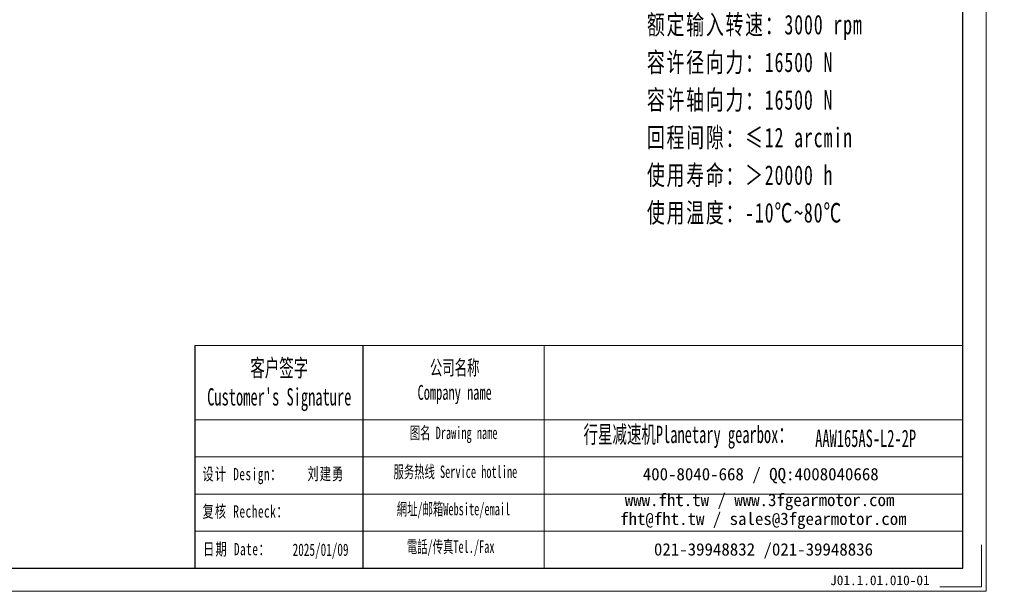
# Model space of a CAD drawing. Header units: millimetres. Extents: x -22 to 1187, y -4 to 839.
# Tile 5 of 8: x 585 to 1187, y -4 to 346. Entities that reach past the tile are written whole.
import ezdxf

# ---------------------------------------------------------------- set-up
doc = ezdxf.new("R2010")
doc.units = ezdxf.units.MM
doc.layers.add('6文字层', color=3, linetype='Continuous')
doc.layers.add('7标注层', color=4, linetype='Continuous')
for name, color, linetype, lineweight in [('SLD-0', 7, 'Continuous', 18), ('图框_外框线', 7, 'Continuous', 18), ('尺寸线层', 3, 'Continuous', 18)]:
    doc.layers.add(name, color=color, linetype=linetype, lineweight=lineweight)
doc.styles.add('SLDTEXTSTYLE4', font='SimSun.ttf', dxfattribs={"width": 0.611111})
doc.styles.get("Standard").update_dxf_attribs({"font": 'SimSun.ttf'})
doc.styles.add('标准', font='SimSun.ttf', dxfattribs={"width": 0.667})
doc.styles.add('样式 1', font='SimSun.ttf')

msp = doc.modelspace()

# ---------------------------------------------------------------- linework, layer by layer
msp.add_line((795.17692, 146.34194), (795.17692, 10.12279))
at = {"layer": '7标注层', "color": 0}
msp.add_line((692.42086, 146.34194), (692.42086, 10.14609), dxfattribs=at)
at = {"layer": '图框_外框线'}
for p, q in [((692.42086, 146.34194), (795.17692, 146.34194)), ((795.17692, 146.34194), (795.17692, 10.14609)), ((795.17692, 146.34194), (1162.0456, 146.34194)), ((905.88967, 146.34194), (905.88967, 10.14609)), ((692.42086, 100.89327), (795.17692, 100.89327)), ((795.17692, 100.89327), (1162.0456, 100.89327)), ((692.42086, 78.16894), (1162.0456, 78.16894)), ((692.42086, 55.44461), (1162.0456, 55.44461)), ((692.42086, 32.72028), (1162.0456, 32.72028))]:
    msp.add_line(p, q, dxfattribs=at)
at = {"layer": '图框_外框线', "color": 3}
msp.add_lwpolyline([(-15.47667, -4.04093), (1176.23261, -4.04093), (1176.23261, 838.66777), (-15.47667, 838.66777)], close=True, dxfattribs=at)
at = {"layer": '图框_外框线', "color": 3, "lineweight": 25}
msp.add_lwpolyline([(55.45841, 10.14609), (1162.0456, 10.14609), (1162.0456, 824.48076), (55.45841, 824.48076)], close=True, dxfattribs=at)
at = {"layer": '图框_外框线', "color": 3}
msp.add_lwpolyline([(1173.39521, 24.3331), (1173.39521, -1.20353), (1147.85858, -1.20353)], dxfattribs=at)

# ---------------------------------------------------------------- texts
at = {"layer": '6文字层', "insert": (1080.83625, 5.68895), "char_height": 5.9652927, "width": 75.1085355, "attachment_point": 1, "style": '样式 1'}
msp.add_mtext('J01.1.01.010-01', dxfattribs=at)
at = {"layer": 'SLD-0', "color": 1, "attachment_point": 2}
for s, insert, char_height, width, style in [("{\\fSimSun|b1|i0|c134|p2;客户签字\\PCustomer's Signature}", (743.97601, 137.93376), 10.6046878, 131.9234093, 'SLDTEXTSTYLE4'), ('{\\fSimSun|b1|i0|c134|p2;公司名称\\PCompany name}', (851.23547, 137.37081), 9.0897324, 117.6836535, 'SLDTEXTSTYLE4'), ('{\\fSimSun|b1|i0|c134|p2;图名 Drawing name}', (850.61415, 96.70437), 7.574777, 96.8714318, 'SLDTEXTSTYLE4'), ('{\\fSimSun|b1|i0|c134|p2;  \\H1.1667x;行星减速机Planetary gearbox\\fSimSun|b0|i0|c134|p2;：}', (990.25991, 97.28867), 9.0897324, 142.9600391, 'SLDTEXTSTYLE4'), ('\\pt53.02344;{\\fSimSun|b1|i0|c134|p2;\\W0.61111;\\C256;AAW165AS-L2-2P}', (1102.55966, 94.8753), 10.6046878, 77.1754025, 'SLDTEXTSTYLE4'), ('{\\fNSimSun|b0|i0|c134|p49;\\T1.1;设计 \\fNSimSun|b0|i0|c0|p49;Design\\fNSimSun|b0|i0|c134|p49;：}', (721.45633, 71.47445), 7.5292745, 73.7044065, '标准'), ('{\\fNSimSun|b0|i0|c134|p49;\\T1.1;刘建勇 }', (772.49197, 71.62477), 7.5292745, 31.786769, '标准'), ('{\\fSimSun|b1|i0|c134|p2;服务热线 Service hotline}', (851.6883, 72.88563), 7.574777, 107.9240812, 'SLDTEXTSTYLE4'), ('{\\fNSimSun|b0|i0|c134|p49;\\T1.1;复核 \\fNSimSun|b0|i0|c0|p49;Recheck\\fNSimSun|b0|i0|c134|p49;：}', (723.38816, 48.60361), 7.5292745, 59.6974294, '标准'), ('{\\fSimSun|b1|i0|c134|p2;網址/邮箱Website/email}', (850.50884, 50.06402), 7.574777, 112.3388103, 'SLDTEXTSTYLE4'), ('{\\fNSimSun|b0|i0|c134|p49;\\T1.1;日期 Date：}', (718.11711, 25.55001), 7.5292745, 40.4328823, '标准'), ('{\\fNSimSun|b0|i0|c134|p49;2025/01/09}', (769.24418, 25.17329), 7.5292745, 31.786769, '标准'), ('{\\fSimSun|b1|i0|c134|p2;電話/传真Tel./Fax}', (848.81175, 27.06447), 7.574777, 113.6899169, 'SLDTEXTSTYLE4')]:
    msp.add_mtext(s, dxfattribs=dict(at, insert=insert, char_height=char_height, width=width, style=style))
at = {"layer": 'SLD-0', "color": 1, "char_height": 7.574777, "attachment_point": 2}
for s, insert, width in [('{\\fSimSun|b1|i0|c134|p2;400-8040-668 / QQ:4008040668}', (1038.40942, 71.43827), 220.5427318), ('{\\fSimSun|b1|i0|c134|p2;www.fht.tw / www.3fgearmotor.com }', (1037.71099, 55.66103), 220.7910019), ('\\pt90.89732;{\\fSimSun|b1|i0|c134|p2;fht@fht.tw / sales@3fgearmotor.com }', (1040.01948, 44.12665), 220.7910019), ('{\\fSimSun|b1|i0|c134|p2;021-39948832 /021-39948836 }', (1040.09868, 25.4083), 168.5906322)]:
    msp.add_mtext(s, dxfattribs=dict(at, insert=insert, width=width))
at = {"layer": '尺寸线层', "insert": (968.82305, 440.75965), "char_height": 12, "width": 238.0879491, "attachment_point": 1, "line_spacing_factor": 1.15057, "style": '标准'}
msp.add_mtext('{\\T1.1;性能参数：\\P减速比：1:30-200\\P额定输出力矩：460-660N.m\\P最大加速力矩：1.5倍额定扭矩\\P额定输入转速：3000 rpm\\P容许径向力：16500 N\\P容许轴向力：16500 N\\P回程间隙：≤12 arcmin\\P使用寿命：＞20000 h\\P使用温度：-10℃~80℃}', dxfattribs=at)

doc.saveas('drawing.dxf')
